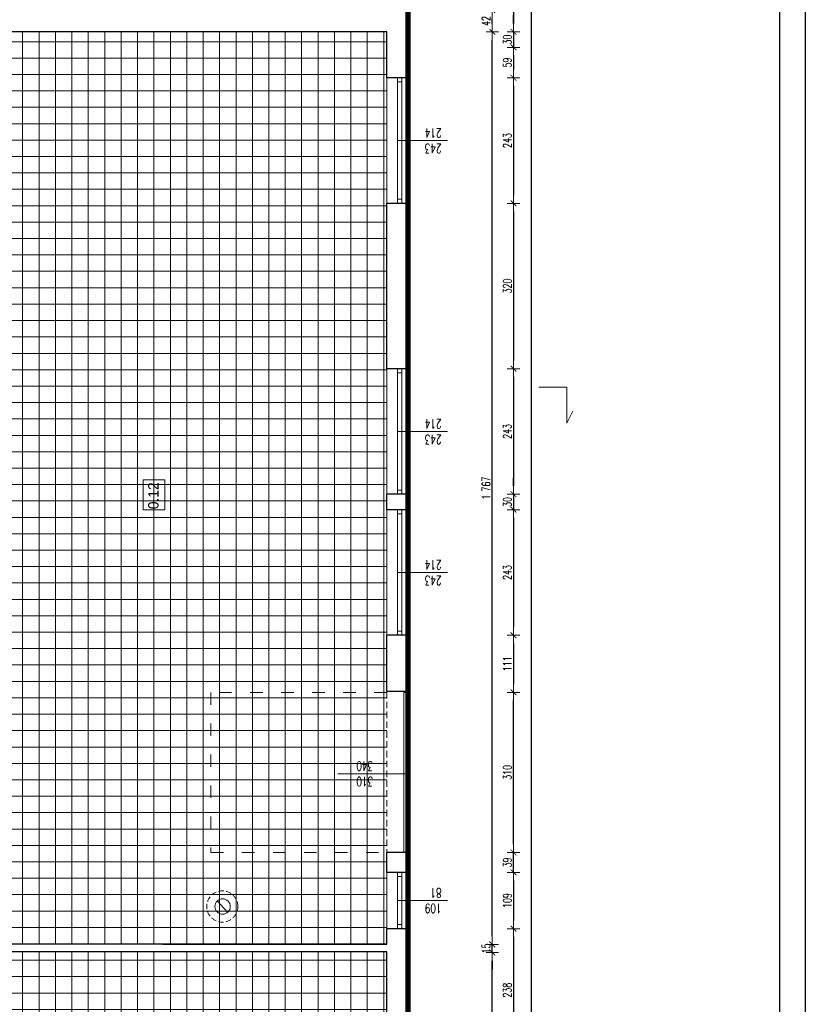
# Model space of a CAD drawing. Header units: millimetres. Extents: x -2948 to 78628, y 64669 to 215420.
# Tile 235 of 256: x 55538 to 57058, y 155019 to 156925. Entities that reach past the tile are written whole.
import ezdxf

# ---------------------------------------------------------------- set-up
doc = ezdxf.new("R2010")
doc.units = ezdxf.units.MM
for name, pattern in [('ACAD_ISO03W100', [30, 12, -18]), ('B0301', [25, 12.5, -6.25, 0, -6.25]), ('DASHED2', [0.375, 0.25, -0.125]), ('HIDDEN', [9.525, 6.35, -3.175])]:
    doc.linetypes.add(name, pattern=pattern)
for name, color, linetype, lineweight in [('-stolarka', 103, 'Continuous', 13), ('1_OPIS_OKNA', 60, 'Continuous', 13), ('kominy', 7, 'Continuous', 9), ('NOWE SCIANY', 3, 'Continuous', 13), ('NOWE WYBURZENIA', 1, 'Continuous', 20), ('OPIS', 2, 'Continuous', 13), ('pomiwszczenia', 95, 'Continuous', 20), ('POMOC', 1, 'Continuous', 13), ('STOLARKA', 3, 'Continuous', 13), ('stolarka opis', 60, 'Continuous', 13), ('WYMIAR', 5, 'Continuous', 13), ('ŚCIANY', 7, 'Continuous', 30)]:
    doc.layers.add(name, color=color, linetype=linetype, lineweight=lineweight)
for name, color, linetype in [('_POMOCNICZE', 252, 'Continuous'), ('C--L99b', 1, 'Continuous'), ('FORMATKA', 7, 'Continuous')]:
    doc.layers.add(name, color=color, linetype=linetype)
doc.styles.add('style2', font='romans.shx', dxfattribs={"width": 0.7})
doc.dimstyles.new('100', dxfattribs={"dimscale": 80, "dimtxt": 0.2, "dimasz": 0.2, "dimexe": 1.25, "dimexo": 0.625, "dimgap": 0.05, "dimtad": 1, "dimdec": 0, "dimdsep": 46, "dimlunit": 6, "dimtxsty": 'style2', "dimblk1": 'TICK', "dimblk2": 'TICK', "dimsah": 1, "dimcen": 0.2, "dimse1": 1, "dimse2": 1, "dimclrd": 256, "dimclrt": 2, "dimadec": 0, "dimazin": 0, "dimtfac": 1, "dimtdec": 0, "dimtix": 1, "dimtmove": 1, "dimatfit": 0, "dimldrblk": 'DOTSMALL', "dimfxl": 1, "dimtolj": 1, "dimtzin": 0, "dimarcsym": 0})
pattern_1 = [(270, (659746.15, 586523.536), (31.75, -6e-14), []), (360, (659746.15, 586523.536), (6e-14, 31.75), [])]

# ---------------------------------------------------------------- blocks, each defined once
blk = doc.blocks.new('TICK')
at = {"color": 5}
for p, q in [((-1, 0), (1, 0)), ((0, -0.75), (0, 0.75))]:
    blk.add_line(p, q, dxfattribs=at)
at = {"const_width": 0.1}
blk.add_lwpolyline([(-0.35, -0.35), (0.35, 0.35)], dxfattribs=at)
blk = doc.blocks.new('*D1874')
at = {"layer": 'Defpoints', "color": 0, "ltscale": 2, "transparency": 16777216}
for p in [(56329.6, 157080.6), (56301.8, 156901.6), (56493.2, 156901.6)]:
    blk.add_point(p, dxfattribs=at)
at = {"layer": 'WYMIAR', "lineweight": -2, "ltscale": 2, "transparency": 16777216}
blk.add_line((56493.2, 157064.6), (56493.2, 156917.6), dxfattribs=at)
at = {"layer": 'WYMIAR', "lineweight": -2, "ltscale": 2, "transparency": 16777216, "xscale": 16, "yscale": 16, "zscale": 16}
for p, rotation in [((56493.2, 157080.6), 90), ((56493.2, 156901.6), 270)]:
    blk.add_blockref('TICK', p, dxfattribs=dict(at, rotation=rotation))
at = {"layer": 'WYMIAR', "color": 2, "ltscale": 2, "transparency": 16777216, "insert": (56481.2, 156991.1), "char_height": 16, "attachment_point": 5, "rotation": 90, "style": 'style2'}
blk.add_mtext('\\A1;179', dxfattribs=at)
blk = doc.blocks.new('_DotSmall')
at = {"layer": 'OPIS', "color": 0, "const_width": 0.5}
blk.add_lwpolyline([(-0.0625, 0, 1), (0.0625, 0, 1)], format="xyb", close=True, dxfattribs=at)
blk = doc.blocks.new('*D1875')
at = {"layer": 'Defpoints', "color": 0, "ltscale": 2, "transparency": 16777216}
for p in [(56301.8, 156901.6), (56491.1, 156871.6), (56493.2, 156871.6)]:
    blk.add_point(p, dxfattribs=at)
at = {"layer": 'WYMIAR', "lineweight": -2, "ltscale": 2, "transparency": 16777216}
for p, q in [((56493.2, 156917.6), (56493.2, 156933.6)), ((56493.2, 156901.6), (56493.2, 156871.6)), ((56493.2, 156855.6), (56493.2, 156839.6))]:
    blk.add_line(p, q, dxfattribs=at)
at = {"layer": 'WYMIAR', "lineweight": -2, "ltscale": 2, "transparency": 16777216, "xscale": 16, "yscale": 16, "zscale": 16}
for p, rotation in [((56493.2, 156901.6), 270), ((56493.2, 156871.6), 90)]:
    blk.add_blockref('TICK', p, dxfattribs=dict(at, rotation=rotation))
at = {"layer": 'WYMIAR', "color": 2, "ltscale": 2, "transparency": 16777216, "insert": (56481.2, 156886.6), "char_height": 16, "attachment_point": 5, "rotation": 90, "style": 'style2'}
blk.add_mtext('\\A1;30', dxfattribs=at)
blk = doc.blocks.new('*D1876')
at = {"layer": 'Defpoints', "color": 0, "ltscale": 2, "transparency": 16777216}
for p in [(56491.1, 156871.6), (56329.6, 156812.6), (56493.2, 156812.6)]:
    blk.add_point(p, dxfattribs=at)
at = {"layer": 'WYMIAR', "lineweight": -2, "ltscale": 2, "transparency": 16777216}
blk.add_line((56493.2, 156855.6), (56493.2, 156828.6), dxfattribs=at)
at = {"layer": 'WYMIAR', "lineweight": -2, "ltscale": 2, "transparency": 16777216, "xscale": 16, "yscale": 16, "zscale": 16}
for p, rotation in [((56493.2, 156871.6), 90), ((56493.2, 156812.6), 270)]:
    blk.add_blockref('TICK', p, dxfattribs=dict(at, rotation=rotation))
at = {"layer": 'WYMIAR', "color": 2, "ltscale": 2, "transparency": 16777216, "insert": (56481.2, 156842.1), "char_height": 16, "attachment_point": 5, "rotation": 90, "style": 'style2'}
blk.add_mtext('\\A1;59', dxfattribs=at)
blk = doc.blocks.new('*D1877')
at = {"layer": 'Defpoints', "color": 0, "ltscale": 2, "transparency": 16777216}
for p in [(56329.6, 156812.6), (56329.6, 156569.6), (56493.2, 156569.6)]:
    blk.add_point(p, dxfattribs=at)
at = {"layer": 'WYMIAR', "lineweight": -2, "ltscale": 2, "transparency": 16777216}
blk.add_line((56493.2, 156796.6), (56493.2, 156585.6), dxfattribs=at)
at = {"layer": 'WYMIAR', "lineweight": -2, "ltscale": 2, "transparency": 16777216, "xscale": 16, "yscale": 16, "zscale": 16}
for p, rotation in [((56493.2, 156812.6), 90), ((56493.2, 156569.6), 270)]:
    blk.add_blockref('TICK', p, dxfattribs=dict(at, rotation=rotation))
at = {"layer": 'WYMIAR', "color": 2, "ltscale": 2, "transparency": 16777216, "insert": (56481.2, 156691.1), "char_height": 16, "attachment_point": 5, "rotation": 90, "style": 'style2'}
blk.add_mtext('\\A1;243', dxfattribs=at)
blk = doc.blocks.new('*D1800')
at = {"layer": 'Defpoints', "color": 0, "ltscale": 2, "transparency": 16777216}
for p in [(56329.6, 156569.6), (56493.2, 156249.6), (56504.5, 156249.6)]:
    blk.add_point(p, dxfattribs=at)
at = {"layer": 'WYMIAR', "lineweight": -2, "ltscale": 2, "transparency": 16777216}
blk.add_line((56493.2, 156553.6), (56493.2, 156265.6), dxfattribs=at)
at = {"layer": 'WYMIAR', "lineweight": -2, "ltscale": 2, "transparency": 16777216, "xscale": 16, "yscale": 16, "zscale": 16}
for p, rotation in [((56493.2, 156569.6), 90), ((56493.2, 156249.6), 270)]:
    blk.add_blockref('TICK', p, dxfattribs=dict(at, rotation=rotation))
at = {"layer": 'WYMIAR', "color": 2, "ltscale": 2, "transparency": 16777216, "insert": (56481.2, 156409.6), "char_height": 16, "attachment_point": 5, "rotation": 90, "style": 'style2'}
blk.add_mtext('\\A1;320', dxfattribs=at)
blk = doc.blocks.new('*D1801')
at = {"layer": 'Defpoints', "color": 0, "ltscale": 2, "transparency": 16777216}
for p in [(56504.5, 156249.6), (56493.2, 156006.6), (56504.5, 156006.6)]:
    blk.add_point(p, dxfattribs=at)
at = {"layer": 'WYMIAR', "lineweight": -2, "ltscale": 2, "transparency": 16777216}
blk.add_line((56493.2, 156233.6), (56493.2, 156022.6), dxfattribs=at)
at = {"layer": 'WYMIAR', "lineweight": -2, "ltscale": 2, "transparency": 16777216, "xscale": 16, "yscale": 16, "zscale": 16}
for p, rotation in [((56493.2, 156249.6), 90), ((56493.2, 156006.6), 270)]:
    blk.add_blockref('TICK', p, dxfattribs=dict(at, rotation=rotation))
at = {"layer": 'WYMIAR', "color": 2, "ltscale": 2, "transparency": 16777216, "insert": (56481.2, 156128.1), "char_height": 16, "attachment_point": 5, "rotation": 90, "style": 'style2'}
blk.add_mtext('\\A1;243', dxfattribs=at)
blk = doc.blocks.new('*D1802')
at = {"layer": 'Defpoints', "color": 0, "ltscale": 2, "transparency": 16777216}
for p in [(56504.5, 156006.6), (56493.2, 155976.6), (56504.5, 155976.6)]:
    blk.add_point(p, dxfattribs=at)
at = {"layer": 'WYMIAR', "lineweight": -2, "ltscale": 2, "transparency": 16777216}
for p, q in [((56493.2, 156022.6), (56493.2, 156038.6)), ((56493.2, 156006.6), (56493.2, 155976.6)), ((56493.2, 155960.6), (56493.2, 155944.6))]:
    blk.add_line(p, q, dxfattribs=at)
at = {"layer": 'WYMIAR', "lineweight": -2, "ltscale": 2, "transparency": 16777216, "xscale": 16, "yscale": 16, "zscale": 16}
for p, rotation in [((56493.2, 156006.6), 270), ((56493.2, 155976.6), 90)]:
    blk.add_blockref('TICK', p, dxfattribs=dict(at, rotation=rotation))
at = {"layer": 'WYMIAR', "color": 2, "ltscale": 2, "transparency": 16777216, "insert": (56481.2, 155991.6), "char_height": 16, "attachment_point": 5, "rotation": 90, "style": 'style2'}
blk.add_mtext('\\A1;30', dxfattribs=at)
blk = doc.blocks.new('*D1803')
at = {"layer": 'Defpoints', "color": 0, "ltscale": 2, "transparency": 16777216}
for p in [(56504.5, 155976.6), (56493.2, 155733.6), (56504.5, 155733.6)]:
    blk.add_point(p, dxfattribs=at)
at = {"layer": 'WYMIAR', "lineweight": -2, "ltscale": 2, "transparency": 16777216}
blk.add_line((56493.2, 155960.6), (56493.2, 155749.6), dxfattribs=at)
at = {"layer": 'WYMIAR', "lineweight": -2, "ltscale": 2, "transparency": 16777216, "xscale": 16, "yscale": 16, "zscale": 16}
for p, rotation in [((56493.2, 155976.6), 90), ((56493.2, 155733.6), 270)]:
    blk.add_blockref('TICK', p, dxfattribs=dict(at, rotation=rotation))
at = {"layer": 'WYMIAR', "color": 2, "ltscale": 2, "transparency": 16777216, "insert": (56481.2, 155855.1), "char_height": 16, "attachment_point": 5, "rotation": 90, "style": 'style2'}
blk.add_mtext('\\A1;243', dxfattribs=at)
blk = doc.blocks.new('*D1804')
at = {"layer": 'Defpoints', "color": 0, "ltscale": 2, "transparency": 16777216}
for p in [(56504.5, 155733.6), (56493.2, 155623.1), (56505.2, 155623.1)]:
    blk.add_point(p, dxfattribs=at)
at = {"layer": 'WYMIAR', "lineweight": -2, "ltscale": 2, "transparency": 16777216}
blk.add_line((56493.2, 155717.6), (56493.2, 155639.1), dxfattribs=at)
at = {"layer": 'WYMIAR', "lineweight": -2, "ltscale": 2, "transparency": 16777216, "xscale": 16, "yscale": 16, "zscale": 16}
for p, rotation in [((56493.2, 155733.6), 90), ((56493.2, 155623.1), 270)]:
    blk.add_blockref('TICK', p, dxfattribs=dict(at, rotation=rotation))
at = {"layer": 'WYMIAR', "color": 2, "ltscale": 2, "transparency": 16777216, "insert": (56481.2, 155678.4), "char_height": 16, "attachment_point": 5, "rotation": 90, "style": 'style2'}
blk.add_mtext('\\A1;111', dxfattribs=at)
blk = doc.blocks.new('*D1805')
at = {"layer": 'Defpoints', "color": 0, "ltscale": 2, "transparency": 16777216}
for p in [(56494.4, 155274.6), (56493.2, 155165.6), (56494.4, 155165.6)]:
    blk.add_point(p, dxfattribs=at)
at = {"layer": 'WYMIAR', "lineweight": -2, "ltscale": 2, "transparency": 16777216}
blk.add_line((56493.2, 155258.6), (56493.2, 155181.6), dxfattribs=at)
at = {"layer": 'WYMIAR', "lineweight": -2, "ltscale": 2, "transparency": 16777216, "xscale": 16, "yscale": 16, "zscale": 16}
for p, rotation in [((56493.2, 155274.6), 90), ((56493.2, 155165.6), 270)]:
    blk.add_blockref('TICK', p, dxfattribs=dict(at, rotation=rotation))
at = {"layer": 'WYMIAR', "color": 2, "ltscale": 2, "transparency": 16777216, "insert": (56481.2, 155220.1), "char_height": 16, "attachment_point": 5, "rotation": 90, "style": 'style2'}
blk.add_mtext('\\A1;109', dxfattribs=at)
blk = doc.blocks.new('*D1806')
at = {"layer": 'Defpoints', "color": 0, "ltscale": 2, "transparency": 16777216}
for p in [(56493.2, 155165.6), (56493.2, 154927.6), (56494.4, 154927.6)]:
    blk.add_point(p, dxfattribs=at)
at = {"layer": 'WYMIAR', "lineweight": -2, "ltscale": 2, "transparency": 16777216}
blk.add_line((56493.2, 155149.6), (56493.2, 154943.6), dxfattribs=at)
at = {"layer": 'WYMIAR', "lineweight": -2, "ltscale": 2, "transparency": 16777216, "xscale": 16, "yscale": 16, "zscale": 16}
for p, rotation in [((56493.2, 155165.6), 90), ((56493.2, 154927.6), 270)]:
    blk.add_blockref('TICK', p, dxfattribs=dict(at, rotation=rotation))
at = {"layer": 'WYMIAR', "color": 2, "ltscale": 2, "transparency": 16777216, "insert": (56481.2, 155046.6), "char_height": 16, "attachment_point": 5, "rotation": 90, "style": 'style2'}
blk.add_mtext('\\A1;238', dxfattribs=at)
blk = doc.blocks.new('*D1844')
at = {"layer": 'Defpoints', "color": 0, "ltscale": 2, "transparency": 16777216}
for p in [(56325.6, 155313.1), (56493.2, 155313.1), (56325.6, 155274.6)]:
    blk.add_point(p, dxfattribs=at)
at = {"layer": 'WYMIAR', "lineweight": -2, "ltscale": 2, "transparency": 16777216}
for p, q in [((56493.2, 155329.1), (56493.2, 155345.1)), ((56493.2, 155274.6), (56493.2, 155313.1)), ((56493.2, 155258.6), (56493.2, 155242.6))]:
    blk.add_line(p, q, dxfattribs=at)
at = {"layer": 'WYMIAR', "lineweight": -2, "ltscale": 2, "transparency": 16777216, "xscale": 16, "yscale": 16, "zscale": 16}
for p, rotation in [((56493.2, 155313.1), 270), ((56493.2, 155274.6), 90)]:
    blk.add_blockref('TICK', p, dxfattribs=dict(at, rotation=rotation))
at = {"layer": 'WYMIAR', "color": 2, "ltscale": 2, "transparency": 16777216, "insert": (56481.2, 155293.9), "char_height": 16, "attachment_point": 5, "rotation": 90, "style": 'style2'}
blk.add_mtext('\\A1;39', dxfattribs=at)
blk = doc.blocks.new('*D1850')
at = {"layer": 'Defpoints', "color": 0, "ltscale": 2, "transparency": 16777216}
for p in [(56325.6, 155623.1), (56493.2, 155623.1), (56329.6, 155313.1)]:
    blk.add_point(p, dxfattribs=at)
at = {"layer": 'WYMIAR', "lineweight": -2, "ltscale": 2, "transparency": 16777216}
blk.add_line((56493.2, 155329.1), (56493.2, 155607.1), dxfattribs=at)
at = {"layer": 'WYMIAR', "lineweight": -2, "ltscale": 2, "transparency": 16777216, "xscale": 16, "yscale": 16, "zscale": 16}
for p, rotation in [((56493.2, 155623.1), 90), ((56493.2, 155313.1), 270)]:
    blk.add_blockref('TICK', p, dxfattribs=dict(at, rotation=rotation))
at = {"layer": 'WYMIAR', "color": 2, "ltscale": 2, "transparency": 16777216, "insert": (56481.2, 155468.1), "char_height": 16, "attachment_point": 5, "rotation": 90, "style": 'style2'}
blk.add_mtext('\\A1;310', dxfattribs=at)
blk = doc.blocks.new('*D1887')
at = {"layer": 'Defpoints', "color": 0, "ltscale": 2, "transparency": 16777216}
for p in [(56315.7, 162958.6), (56315.7, 153291.6), (56527.3, 153291.6)]:
    blk.add_point(p, dxfattribs=at)
at = {"layer": 'WYMIAR', "lineweight": -2, "ltscale": 2, "transparency": 16777216}
blk.add_line((56527.3, 162942.6), (56527.3, 153307.6), dxfattribs=at)
at = {"layer": 'WYMIAR', "lineweight": -2, "ltscale": 2, "transparency": 16777216, "xscale": 16, "yscale": 16, "zscale": 16}
for p, rotation in [((56527.3, 162958.6), 90), ((56527.3, 153291.6), 270)]:
    blk.add_blockref('TICK', p, dxfattribs=dict(at, rotation=rotation))
at = {"layer": 'WYMIAR', "color": 2, "ltscale": 2, "transparency": 16777216, "insert": (56515.3, 158125.1), "char_height": 16, "attachment_point": 5, "rotation": 90, "style": 'style2'}
blk.add_mtext('\\A1;9\xa0667', dxfattribs=at)
blk = doc.blocks.new('*D1945')
at = {"layer": 'Defpoints', "color": 0, "ltscale": 2, "transparency": 16777216}
for p in [(56231.8, 155119.6), (56452.2, 155119.6), (56231.8, 153801.6)]:
    blk.add_point(p, dxfattribs=at)
at = {"layer": 'WYMIAR', "lineweight": -2, "ltscale": 2, "transparency": 16777216}
blk.add_line((56452.2, 153817.6), (56452.2, 155103.6), dxfattribs=at)
at = {"layer": 'WYMIAR', "lineweight": -2, "ltscale": 2, "transparency": 16777216, "xscale": 16, "yscale": 16, "zscale": 16}
for p, rotation in [((56452.2, 155119.6), 90), ((56452.2, 153801.6), 270)]:
    blk.add_blockref('TICK', p, dxfattribs=dict(at, rotation=rotation))
at = {"layer": 'WYMIAR', "color": 2, "ltscale": 2, "transparency": 16777216, "insert": (56440.2, 154460.6), "char_height": 16, "attachment_point": 5, "rotation": 90, "style": 'style2'}
blk.add_mtext('\\A1;1\xa0318', dxfattribs=at)
blk = doc.blocks.new('*D1946')
at = {"layer": 'Defpoints', "color": 0, "ltscale": 2, "transparency": 16777216}
for p in [(56248, 155135.1), (56248, 155119.6), (56452.2, 155135.1)]:
    blk.add_point(p, dxfattribs=at)
at = {"layer": 'WYMIAR', "lineweight": -2, "ltscale": 2, "transparency": 16777216}
for p, q in [((56452.2, 155151.1), (56452.2, 155167.1)), ((56452.2, 155119.6), (56452.2, 155135.1)), ((56452.2, 155103.6), (56452.2, 155087.6))]:
    blk.add_line(p, q, dxfattribs=at)
at = {"layer": 'WYMIAR', "lineweight": -2, "ltscale": 2, "transparency": 16777216, "xscale": 16, "yscale": 16, "zscale": 16}
for p, rotation in [((56452.2, 155135.1), 270), ((56452.2, 155119.6), 90)]:
    blk.add_blockref('TICK', p, dxfattribs=dict(at, rotation=rotation))
at = {"layer": 'WYMIAR', "color": 2, "ltscale": 2, "transparency": 16777216, "insert": (56440.2, 155127.4), "char_height": 16, "attachment_point": 5, "rotation": 90, "style": 'style2'}
blk.add_mtext('\\A1;15', dxfattribs=at)
blk = doc.blocks.new('*D1947')
at = {"layer": 'Defpoints', "color": 0, "ltscale": 2, "transparency": 16777216}
for p in [(56248, 156901.6), (56452.2, 156901.6), (56248, 155135.1)]:
    blk.add_point(p, dxfattribs=at)
at = {"layer": 'WYMIAR', "lineweight": -2, "ltscale": 2, "transparency": 16777216}
blk.add_line((56452.2, 155151.1), (56452.2, 156885.6), dxfattribs=at)
at = {"layer": 'WYMIAR', "lineweight": -2, "ltscale": 2, "transparency": 16777216, "xscale": 16, "yscale": 16, "zscale": 16}
for p, rotation in [((56452.2, 156901.6), 90), ((56452.2, 155135.1), 270)]:
    blk.add_blockref('TICK', p, dxfattribs=dict(at, rotation=rotation))
at = {"layer": 'WYMIAR', "color": 2, "ltscale": 2, "transparency": 16777216, "insert": (56440.2, 156018.4), "char_height": 16, "attachment_point": 5, "rotation": 90, "style": 'style2'}
blk.add_mtext('\\A1;1\xa0767', dxfattribs=at)
blk = doc.blocks.new('*D1948')
at = {"layer": 'Defpoints', "color": 0, "ltscale": 2, "transparency": 16777216}
for p in [(56248, 156943.6), (56452.2, 156943.6), (56248, 156901.6)]:
    blk.add_point(p, dxfattribs=at)
at = {"layer": 'WYMIAR', "lineweight": -2, "ltscale": 2, "transparency": 16777216}
blk.add_line((56452.2, 156917.6), (56452.2, 156927.6), dxfattribs=at)
at = {"layer": 'WYMIAR', "lineweight": -2, "ltscale": 2, "transparency": 16777216, "xscale": 16, "yscale": 16, "zscale": 16}
for p, rotation in [((56452.2, 156943.6), 90), ((56452.2, 156901.6), 270)]:
    blk.add_blockref('TICK', p, dxfattribs=dict(at, rotation=rotation))
at = {"layer": 'WYMIAR', "color": 2, "ltscale": 2, "transparency": 16777216, "insert": (56440.2, 156922.6), "char_height": 16, "attachment_point": 5, "rotation": 90, "style": 'style2'}
blk.add_mtext('\\A1;42', dxfattribs=at)

msp = doc.modelspace()

# ---------------------------------------------------------------- hatches: boundary and pattern name
at = {"layer": '_POMOCNICZE', "lineweight": 13, "true_color": 0x139b48, "extrusion": (-8.85905e-08, -2.09366e-08, 1)}
h = msp.add_hatch(dxfattribs=at)
h.set_pattern_fill('ANSI37', color=114, scale=10, angle=135)
h.set_pattern_definition(pattern_1)
h.paths.add_polyline_path([(56248, 156901.6), (55380, 156902.4), (55380, 155136.1), (56248, 155135.1)])
h = msp.add_hatch(dxfattribs=at)
h.set_pattern_fill('ANSI37', color=114, scale=10, angle=135)
h.set_pattern_definition(pattern_1)
h.paths.add_polyline_path([(56248, 155119.6), (55380, 155120.6), (55380, 153801.6), (56231.8, 153801.6)])

# ---------------------------------------------------------------- linework, layer by layer
at = {"layer": '-stolarka'}
for p, q in [((56269, 156812.6), (56269, 156569.6)), ((56277, 156804.6), (56269, 156804.6)), ((56277, 156812.6), (56277, 156569.6)), ((56277, 156577.6), (56269, 156577.6)), ((56269, 156249.6), (56269, 156006.6)), ((56277, 156249.6), (56277, 156006.6)), ((56277, 156241.6), (56269, 156241.6)), ((56277, 156014.6), (56269, 156014.6)), ((56269, 155976.6), (56269, 155733.6)), ((56277, 155976.6), (56277, 155733.6)), ((56277, 155968.6), (56269, 155968.6)), ((56277, 155741.6), (56269, 155741.6)), ((56269, 155274.6), (56269, 155165.6)), ((56277, 155274.6), (56277, 155165.6)), ((56277, 155274.6), (56277, 155165.6)), ((56277, 155266.6), (56269, 155266.6)), ((56277, 155266.6), (56269, 155266.6)), ((56277, 155173.6), (56269, 155173.6)), ((56277, 155173.6), (56269, 155173.6))]:
    msp.add_line(p, q, dxfattribs=at)
at = {"layer": '1_OPIS_OKNA'}
for p, q in [((56365.3, 156128.1), (56269, 156128.1)), ((56365.3, 155855.1), (56269, 155855.1)), ((56365.3, 155220.1), (56269, 155220.1)), ((56365.3, 155220.1), (56269, 155220.1))]:
    msp.add_line(p, q, dxfattribs=at)
at = {"layer": 'C--L99b', "color": 12, "linetype": 'B0301', "true_color": 0xdb0000, "const_width": 10.4}
msp.add_lwpolyline([(56289, 162958.6), (56289, 153291.6)], dxfattribs=at)
at = {"layer": 'FORMATKA', "ltscale": 2}
for points in [[(57057.7, 165400.3), (57057.7, 152900.3), (54087.7, 152900.3), (54087.7, 165400.3)], [(54137.7, 152950.3), (54137.7, 165345.3), (57007.7, 165345.3), (57007.7, 152950.3)]]:
    msp.add_lwpolyline(points, close=True, dxfattribs=at)
at = {"layer": 'kominy', "ltscale": 2}
msp.add_lwpolyline([(55939.7, 155197.5), (55919.9, 155219.7)], dxfattribs=at)
at = {"layer": 'kominy', "linetype": 'DASHED2', "ltscale": 40}
msp.add_circle((55930, 155208.6), 30.2, dxfattribs=at)
at = {"layer": 'kominy', "ltscale": 2}
msp.add_circle((55930.5, 155208.6), 14.9, dxfattribs=at)
at = {"layer": 'NOWE SCIANY', "linetype": 'HIDDEN', "ltscale": 2}
msp.add_line((56248, 155306.6), (56248, 155624.6), dxfattribs=at)
msp.add_line((56248, 155306.6), (56248, 155624.6), dxfattribs=at)
at = {"layer": 'NOWE SCIANY'}
msp.add_line((56289, 155465.6), (56153.4, 155465.6), dxfattribs=at)
msp.add_line((56289, 155465.6), (56153.4, 155465.6), dxfattribs=at)
at = {"layer": 'NOWE SCIANY', "linetype": 'ACAD_ISO03W100', "ltscale": 2}
msp.add_lwpolyline([(56248, 155623.1), (55908, 155623.1), (55908, 155313.1), (56248, 155313.1)], dxfattribs=at)
at = {"layer": 'NOWE SCIANY', "ltscale": 2}
msp.add_lwpolyline([(56281, 155313.1), (56281, 155623.1), (56289, 155623.1), (56289, 155313.1)], close=True, dxfattribs=at)
at = {"layer": 'NOWE SCIANY'}
for points in [[(56289, 155313.1), (56248, 155313.1)], [(55380, 155120.6), (56248, 155120.6)]]:
    msp.add_lwpolyline(points, dxfattribs=at)
at = {"layer": 'NOWE WYBURZENIA'}
msp.add_line((56289, 155624.6), (56289, 155477.6), dxfattribs=at)
msp.add_line((56289, 155624.6), (56289, 155477.6), dxfattribs=at)
at = {"layer": 'pomiwszczenia'}
msp.add_lwpolyline([(55776.8, 155976.3), (55776.8, 156034.2), (55818.5, 156034.2), (55818.5, 155976.3)], close=True, dxfattribs=at)
at = {"layer": 'POMOC'}
for p, q in [((56248, 156569.6), (56248, 156812.6)), ((56289, 156812.6), (56289, 156569.6)), ((56248, 156006.6), (56248, 156249.6)), ((56289, 156249.6), (56289, 156006.6)), ((56248, 155733.6), (56248, 155976.6)), ((56289, 155976.6), (56289, 155733.6)), ((56248, 155165.6), (56248, 155274.6)), ((56289, 155274.6), (56289, 155165.6)), ((56289, 155274.6), (56289, 155165.6))]:
    msp.add_line(p, q, dxfattribs=at)
at = {"layer": 'STOLARKA', "ltscale": 2}
for p, q in [((56542.2, 156214.1), (56596.1, 156214.1)), ((56596.1, 156214.1), (56596.1, 156144.4)), ((56596.1, 156144.4), (56608, 156167.5))]:
    msp.add_line(p, q, dxfattribs=at)
at = {"layer": 'stolarka opis'}
msp.add_line((56365.3, 156691.1), (56269, 156691.1), dxfattribs=at)
at = {"layer": 'ŚCIANY', "ltscale": 2}
for p, q in [((56289, 156812.6), (56289, 157080.6)), ((56207, 156901.6), (55380, 156901.6)), ((56248, 156901.6), (56207, 156901.6)), ((56248, 156812.6), (56248, 156901.6)), ((56289, 156812.6), (56248, 156812.6)), ((56248, 156249.6), (56248, 156569.6)), ((56289, 156569.6), (56248, 156569.6)), ((56289, 156569.6), (56254, 156569.6)), ((56289, 156249.6), (56289, 156569.6)), ((56289, 156249.6), (56248, 156249.6)), ((56248, 155976.6), (56248, 156006.6)), ((56289, 156006.6), (56248, 156006.6)), ((56289, 156006.6), (56254, 156006.6)), ((56289, 155976.6), (56289, 156006.6)), ((56289, 155976.6), (56248, 155976.6)), ((56248, 155624.6), (56248, 155733.6)), ((56289, 155733.6), (56248, 155733.6)), ((56289, 155733.6), (56254, 155733.6)), ((56289, 155624.6), (56289, 155733.6)), ((56289, 155624.6), (56289, 155733.6)), ((56289, 155624.6), (56248, 155624.6)), ((56289, 155624.6), (56248, 155624.6)), ((56289, 155313.1), (56248, 155313.1)), ((56248, 155274.6), (56248, 155313.1)), ((56289, 155274.6), (56289, 155313.1)), ((56248, 155274.6), (56248, 155308.1)), ((56289, 155274.6), (56289, 155308.1)), ((56289, 155274.6), (56289, 155308.1)), ((56289, 155274.6), (56248, 155274.6)), ((56289, 155274.6), (56248, 155274.6)), ((56248, 155135.1), (56248, 155165.6)), ((56289, 155165.6), (56248, 155165.6)), ((56289, 155165.6), (56248, 155165.6)), ((56289, 154927.6), (56289, 155165.6)), ((56289, 154927.6), (56289, 155165.6)), ((56248, 154927.6), (56248, 155120.6)), ((56289, 155067.6), (56289, 155098.6))]:
    msp.add_line(p, q, dxfattribs=at)
for points in [[(55380, 155136.1), (56248, 155135.1)], [(56248, 155120.6), (55380, 155120.6)]]:
    msp.add_lwpolyline(points, dxfattribs=at)

# ---------------------------------------------------------------- texts
at = {"layer": '1_OPIS_OKNA', "ltscale": 0.2, "char_height": 18, "width": 280.137, "attachment_point": 1, "rotation": 179.9915, "style": 'style2'}
for s, insert in [('243\\P214', (56354, 156103.8)), ('243\\P214', (56354, 155830.8)), ('109\\P81', (56354, 155195.8)), ('109\\P81', (56354, 155195.8))]:
    msp.add_mtext(s, dxfattribs=dict(at, insert=insert))
at = {"layer": 'NOWE SCIANY', "linetype": 'Continuous', "ltscale": 0.2, "insert": (56221.6, 155441.3), "char_height": 18, "width": 280.137, "attachment_point": 1, "rotation": 179.9915, "style": 'style2'}
msp.add_mtext('310\\P340', dxfattribs=at)
at = {"layer": 'pomiwszczenia', "insert": (55796.7, 156003.6), "char_height": 20, "attachment_point": 5, "rotation": 90}
msp.add_mtext_dynamic_manual_height_columns('0.12', width=0.766, gutter_width=4.5, heights=[0], dxfattribs=at)
at = {"layer": 'stolarka opis', "ltscale": 0.2, "insert": (56354, 156666.8), "char_height": 18, "width": 280.137, "attachment_point": 1, "rotation": 179.9915, "style": 'style2'}
msp.add_mtext('243\\P214', dxfattribs=at)

# ---------------------------------------------------------------- dimensions: what is measured, and where the dimension line sits
at = {"layer": 'WYMIAR', "ltscale": 2}
for base, p1, p2, angle, picture, middle in [((56527.3, 153291.6), (56315.7, 162958.6), (56315.7, 153291.6), 90, '*D1887', (56515.3, 158125.1)), ((56493.2, 156901.6), (56329.6, 157080.6), (56301.8, 156901.6), 90, '*D1874', (56481.2, 156991.1)), ((56452.2, 156943.6), (56248, 156901.6), (56248, 156943.6), 90, '*D1948', (56440.2, 156922.6)), ((56493.2, 156871.6), (56301.8, 156901.6), (56491.1, 156871.6), 90, '*D1875', (56481.2, 156886.6)), ((56452.213143, 156901.620723), (56247.967355, 155135.120718), (56247.963323, 156901.620723), 90, '*D1947', (56440.213143, 156018.37072)), ((56493.2, 156812.6), (56491.1, 156871.6), (56329.6, 156812.6), 90, '*D1876', (56481.2, 156842.1)), ((56493.2, 156569.6), (56329.6, 156812.6), (56329.6, 156569.6), 90, '*D1877', (56481.2, 156691.1)), ((56493.2, 156249.6), (56329.6, 156569.6), (56504.5, 156249.6), 90, '*D1800', (56481.2, 156409.6)), ((56493.2, 156006.6), (56504.5, 156249.6), (56504.5, 156006.6), 90, '*D1801', (56481.2, 156128.1)), ((56493.2, 155976.6), (56504.5, 156006.6), (56504.5, 155976.6), 90, '*D1802', (56481.2, 155991.6)), ((56493.2, 155733.6), (56504.5, 155976.6), (56504.5, 155733.6), 90, '*D1803', (56481.2, 155855.1)), ((56493.2163923, 155623.1207225), (56504.4991457, 155733.6207225), (56505.2163923, 155623.1207225), 90, '*D1804', (56481.2163923, 155678.3707225)), ((56493.2, 155623.1), (56329.6, 155313.1), (56325.6, 155623.1), 270, '*D1850', (56481.2, 155468.1)), ((56493.2, 155165.6), (56494.4, 155274.6), (56494.4, 155165.6), 90, '*D1805', (56481.2, 155220.1)), ((56493.2, 154927.6), (56493.2, 155165.6), (56494.4, 154927.6), 90, '*D1806', (56481.2, 155046.6)), ((56452.213143, 155135.120718), (56247.963323, 155119.620723), (56247.967355, 155135.120718), 90, '*D1946', (56440.213143, 155127.37072)), ((56452.2, 155119.6), (56231.8, 153801.6), (56231.8, 155119.6), 90, '*D1945', (56440.2, 154460.6))]:
    dim = msp.add_linear_dim(base=base, p1=p1, p2=p2, angle=angle, dimstyle='100', dxfattribs=at)
    dim.commit()
    dim.dimension.update_dxf_attribs({"geometry": picture, "text_midpoint": middle})
dim = msp.add_aligned_dim(p1=(56325.6457893, 155274.6207225), p2=(56325.6457893, 155313.1207225), distance=-167.570603, dimstyle='100', dxfattribs=at)
dim.commit()
dim.dimension.update_dxf_attribs({"geometry": '*D1844', "text_midpoint": (56481.2163923, 155293.8707225)})

doc.saveas('drawing.dxf')
